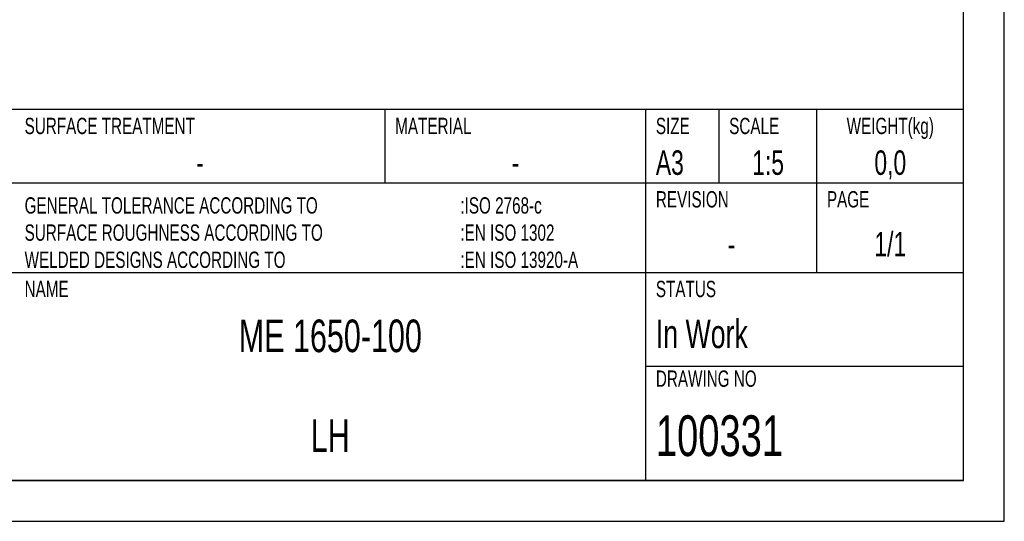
# Model space of a CAD drawing. Extents: x 0 to 420, y 0 to 297.
# Tile 7 of 13: x 299 to 420, y 0 to 62. Entities that reach past the tile are written whole.
import ezdxf

# ---------------------------------------------------------------- set-up
doc = ezdxf.new("R2010")
doc.units = 0
doc.header["$LTSCALE"] = 23.1
doc.layers.get('0').update_dxf_attribs({"linetype": 'CONTINUOUS'})
doc.layers.add('100331_DXF_FORMAT', color=7, linetype='CONTINUOUS')
doc.styles.get("Standard").update_dxf_attribs({"font": 'txt', "width": 0.7})
doc.styles.add('TEXTSTYLE_2', font='txt', dxfattribs={"width": 0.7})

msp = doc.modelspace()

# ---------------------------------------------------------------- linework, layer by layer
at = {"layer": '100331_DXF_FORMAT', "color": 7, "linetype": 'CONTINUOUS'}
for p, q in [((420, 0), (420, 297)), ((415, 5), (415, 292)), ((415, 50.5), (244.5, 50.5)), ((344, 41.5), (344, 50.5)), ((376, 5), (376, 50.5)), ((385, 41.5), (385, 50.5)), ((397, 30.5), (397, 50.5)), ((415, 5), (415, 50.5)), ((415, 41.5), (244.5, 41.5)), ((415, 30.5), (244.5, 30.5)), ((415, 19), (376, 19)), ((25, 5), (415, 5)), ((415, 5), (244.5, 5)), ((0, 0), (420, 0))]:
    msp.add_line(p, q, dxfattribs=at)

# ---------------------------------------------------------------- texts
at = {"color": 7, "linetype": 'CONTINUOUS', "char_height": 2, "style": 'TEXTSTYLE_2'}
for s, insert, width, attachment_point in [('WEIGHT(kg)', (406, 49.5), 14, 2), ('SURFACE TREATMENT', (299.72, 49.5), 23.8, 1), ('MATERIAL', (345.22, 49.5), 11.2, 1), ('SIZE ', (377.22, 49.5), 7, 1), ('SCALE', (386.22, 49.5), 7, 1), ('REVISION', (377.22, 40.5), 11.2, 1), ('PAGE', (398.22, 40.5), 5.6, 1)]:
    msp.add_mtext(s, dxfattribs=dict(at, insert=insert, width=width, attachment_point=attachment_point))
at = {"color": 7, "linetype": 'CONTINUOUS', "char_height": 3}
for s, insert, width, attachment_point in [('A3 ', (377.22, 45.5), 10.6071, 1), ('1:5', (391, 45.5), 7.3929, 2), ('0,0', (406, 45.5), 9.6429, 2), ('-', (321.25, 45.5), 3.2143, 2), ('-', (360, 45.5), 3.2143, 2)]:
    msp.add_mtext(s, dxfattribs=dict(at, insert=insert, width=width, attachment_point=attachment_point))
at = {"layer": '100331_DXF_FORMAT', "color": 7, "linetype": 'CONTINUOUS', "char_height": 2, "attachment_point": 1, "style": 'TEXTSTYLE_2'}
for s, insert, width in [('GENERAL TOLERANCE ACCORDING TO\\PSURFACE ROUGHNESS ACCORDING TO\\PWELDED DESIGNS ACCORDING TO\\P ', (299.72, 39.75), 42), (':ISO 2768-c\\P:EN ISO 1302\\P:EN ISO 13920-A ', (353.22, 39.75), 22.4), ('NAME ', (299.72, 29.5), 7), ('STATUS ', (377.22, 29.5), 9.8), ('DRAWING NO', (377.22, 18.5), 14)]:
    msp.add_mtext(s, dxfattribs=dict(at, insert=insert, width=width))
at = {"layer": '100331_DXF_FORMAT', "color": 7, "linetype": 'CONTINUOUS'}
for s, insert, char_height, width, attachment_point in [('1/1', (406, 35.5), 3, 8.5714, 2), ('- ', (386.5, 35.5), 3, 6.75, 2), ('ME 1650-100', (337.25, 24.75), 4, 48.4286, 2), ('In Work  ', (377.22, 24.75), 3.5, 37.5, 1), ('LH', (337.25, 12.5), 4, 8.5714, 2), ('100331', (377.22, 13), 5, 31.0714, 1)]:
    msp.add_mtext(s, dxfattribs=dict(at, insert=insert, char_height=char_height, width=width, attachment_point=attachment_point))

doc.saveas('drawing.dxf')
